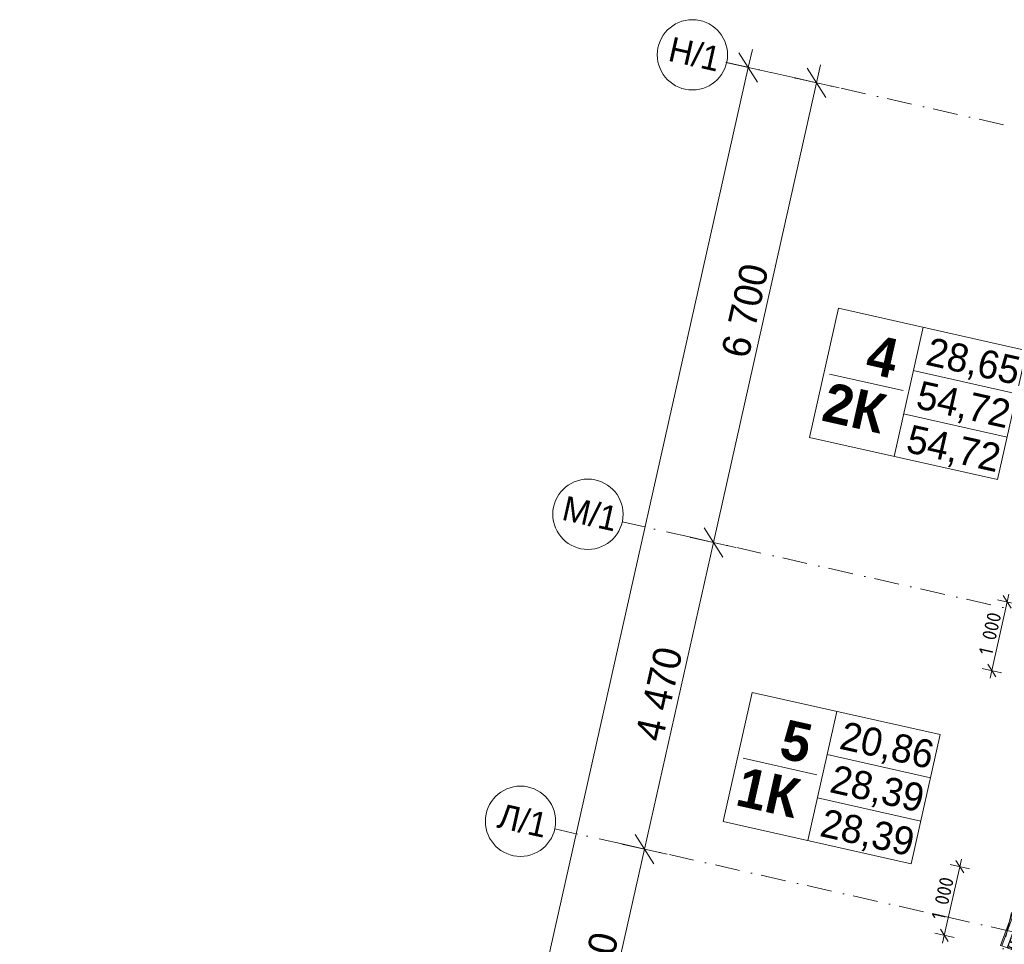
# Model space of a CAD drawing. Header units: millimetres. Extents: x -7213913 to -6999406, y 6129472 to 6470382.
# Tile 150 of 256: x -7213413 to -7199404, y 6192489 to 6205638. Entities that reach past the tile are written whole.
import ezdxf
from ezdxf.enums import TextEntityAlignment as Align

# ---------------------------------------------------------------- set-up
doc = ezdxf.new("R2010")
doc.units = ezdxf.units.MM
doc.header["$MEASUREMENT"] = 0
doc.linetypes.add('Штрихпунктирная', pattern=[670.277762, 352.777767, -176.388884, 0, -141.111112])
for name, color, linetype in [('S - квартира_маркер.АР', 7, 'Continuous'), ('АР-Стены_внешние_.АР', 7, 'Continuous'), ('АР-Чертеж-Оси_Осевые размеры.АР', 7, 'Continuous'), ('АР-Чертеж-Размеры.АР', 7, 'Continuous')]:
    doc.layers.add(name, color=color, linetype=linetype)
for name, color, linetype, lineweight in [('S - квартира_маркер.АР_Ном._пера__1', 7, 'Continuous', 0), ('АР-Стены_внешние_.АР_Ном._пера__1', 7, 'Continuous', 0), ('АР-Чертеж-Оси_Осевые размеры.АР_Ном._пера__1', 7, 'Continuous', 0), ('АР-Чертеж-Оси_Осевые размеры.АР_Ном._пера__120', 7, 'Continuous', 0), ('АР-Чертеж-Размеры.АР_Ном._пера__1', 7, 'Continuous', 0)]:
    doc.layers.add(name, color=color, linetype=linetype, lineweight=lineweight)
doc.styles.add('РЎР“Р•РќР•Р\xa0Р\x98Р\xa0_РЎРўР\x98Р›Р¬_3', font='GOST_Common.ttf')
doc.styles.add('РЎР“Р•РќР•Р\xa0Р\x98Р\xa0_РЎРўР\x98Р›Р¬_5', font='GOTHIC.TTF')
doc.styles.add('РЎР“Р•РќР•Р\xa0Р\x98Р\xa0_РЎРўР\x98Р›Р¬_6', font='GOTHICB.TTF')
doc.styles.add('РЎР“Р•РќР•Р\xa0Р\x98Р\xa0_РЎРўР\x98Р›Р¬_7', font='isocpeur.ttf')
doc.dimstyles.new('СГЕНЕРИР_СТИЛЬ__1', dxfattribs={"dimtxt": 400, "dimasz": 332.5, "dimexe": 0.18, "dimexo": 0.0625, "dimgap": 0, "dimtad": 1, "dimdec": 0, "dimzin": 0, "dimdsep": 46, "dimtxsty": 'РЎР“Р•РќР•Р\xa0Р\x98Р\xa0_РЎРўР\x98Р›Р¬_5', "dimblk": 'ARROWHEAD_6', "dimblk1": 'ARROWHEAD_6', "dimblk2": 'ARROWHEAD_6', "dimcen": 0.09, "dimse1": 1, "dimse2": 1, "dimclrd": 7, "dimclre": 7, "dimclrt": 7, "dimazin": 0, "dimtfac": 1, "dimtdec": 4, "dimtmove": 0, "dimatfit": 3, "dimfxl": 1, "dimtolj": 1, "dimtzin": 0, "dimarcsym": 0})
doc.dimstyles.new('СГЕНЕРИР_СТИЛЬ__2', dxfattribs={"dimtxt": 400, "dimasz": 332.5, "dimexe": 0.18, "dimexo": 0.0625, "dimgap": 0, "dimtad": 1, "dimdec": 0, "dimzin": 0, "dimdsep": 46, "dimtxsty": 'РЎР“Р•РќР•Р\xa0Р\x98Р\xa0_РЎРўР\x98Р›Р¬_5', "dimblk": 'ARROWHEAD_6', "dimblk1": 'ARROWHEAD_6', "dimblk2": 'ARROWHEAD_6', "dimcen": 0.09, "dimse1": 1, "dimse2": 1, "dimclrd": 7, "dimclre": 7, "dimclrt": 7, "dimazin": 0, "dimtfac": 1, "dimtdec": 4, "dimtmove": 2, "dimatfit": 3, "dimfxl": 1, "dimtolj": 1, "dimtzin": 0, "dimarcsym": 0})
doc.dimstyles.new('СГЕНЕРИР_СТИЛЬ__5', dxfattribs={"dimtxt": 200, "dimasz": 142.5, "dimexe": 0.18, "dimexo": 0.0625, "dimgap": 0, "dimtad": 1, "dimdec": 0, "dimzin": 0, "dimdsep": 46, "dimtxsty": 'РЎР“Р•РќР•Р\xa0Р\x98Р\xa0_РЎРўР\x98Р›Р¬_3', "dimblk": 'ARROWHEAD_6', "dimblk1": 'ARROWHEAD_6', "dimblk2": 'ARROWHEAD_6', "dimcen": 0.09, "dimse1": 1, "dimse2": 1, "dimclrd": 7, "dimclre": 7, "dimclrt": 7, "dimazin": 0, "dimtfac": 1, "dimtdec": 4, "dimtmove": 0, "dimatfit": 3, "dimfxl": 1, "dimtolj": 1, "dimtzin": 0, "dimarcsym": 0})

# ---------------------------------------------------------------- blocks, each defined once
blk = doc.blocks.new('labelLabPP_FlatE34FrameRed3d[100]_10', base_point=(-7203041, 6195491))
at = {"layer": 'S - квартира_маркер.АР_Ном._пера__1', "color": 7, "linetype": 'Continuous', "lineweight": 0}
for p, q in [((-7202992, 6196071), (-7203404, 6194236)), ((-7202992, 6196071), (-7200316, 6195471)), ((-7201788, 6195801), (-7202200, 6193966)), ((-7200316, 6195471), (-7200729, 6193635)), ((-7203120, 6195136), (-7202072, 6194901)), ((-7201926, 6195186), (-7200454, 6194856)), ((-7202064, 6194571), (-7200593, 6194241)), ((-7203404, 6194236), (-7200729, 6193635))]:
    blk.add_line(p, q, dxfattribs=at)
at = {"layer": 'S - квартира_маркер.АР_Ном._пера__1', "color": 7, "lineweight": 0}
for tag, height, style, p in [('TS_FLATNUMBER', 560, 'РЎР“Р•РќР•Р\xa0Р\x98Р\xa0_РЎРўР\x98Р›Р¬_6', (-7201958, 6195283)), ('TS_POSTFIXNUMROOMS', 560, 'РЎР“Р•РќР•Р\xa0Р\x98Р\xa0_РЎРўР\x98Р›Р¬_6', (-7202133, 6194509)), ('TS_LIVING_ROOM_AREA', 400, 'РЎР“Р•РќР•Р\xa0Р\x98Р\xa0_РЎРўР\x98Р›Р¬_5', (-7200418, 6195176)), ('TS_WITHOUTBALK', 400, 'РЎР“Р•РќР•Р\xa0Р\x98Р\xa0_РЎРўР\x98Р›Р¬_5', (-7200557, 6194558)), ('TS_ALLSQUARE', 400, 'РЎР“Р•РќР•Р\xa0Р\x98Р\xa0_РЎРўР\x98Р›Р¬_5', (-7200697, 6193934))]:
    blk.add_attdef(tag, text='', height=height, rotation=347.3417, dxfattribs=dict(at, style=style)).set_placement(p, align=Align.MIDDLE_RIGHT)
blk = doc.blocks.new('labelLabPP_FlatE34FrameRed3d[101]_10', base_point=(-7201814, 6200953))
at = {"layer": 'S - квартира_маркер.АР_Ном._пера__1', "color": 7, "linetype": 'Continuous', "lineweight": 0}
for p, q in [((-7201765, 6201534), (-7202178, 6199698)), ((-7201765, 6201534), (-7199090, 6200933)), ((-7200561, 6201263), (-7200973, 6199428)), ((-7199090, 6200933), (-7199502, 6199097)), ((-7201893, 6200598), (-7200845, 6200363)), ((-7200699, 6200648), (-7199228, 6200318)), ((-7200837, 6200033), (-7199366, 6199703)), ((-7202178, 6199698), (-7199502, 6199097))]:
    blk.add_line(p, q, dxfattribs=at)
at = {"layer": 'S - квартира_маркер.АР_Ном._пера__1', "color": 7, "lineweight": 0}
for tag, height, style, p in [('TS_FLATNUMBER', 560, 'РЎР“Р•РќР•Р\xa0Р\x98Р\xa0_РЎРўР\x98Р›Р¬_6', (-7200731, 6200759)), ('TS_POSTFIXNUMROOMS', 560, 'РЎР“Р•РќР•Р\xa0Р\x98Р\xa0_РЎРўР\x98Р›Р¬_6', (-7200907, 6199978)), ('TS_LIVING_ROOM_AREA', 400, 'РЎР“Р•РќР•Р\xa0Р\x98Р\xa0_РЎРўР\x98Р›Р¬_5', (-7199191, 6200638)), ('TS_WITHOUTBALK', 400, 'РЎР“Р•РќР•Р\xa0Р\x98Р\xa0_РЎРўР\x98Р›Р¬_5', (-7199330, 6200020)), ('TS_ALLSQUARE', 400, 'РЎР“Р•РќР•Р\xa0Р\x98Р\xa0_РЎРўР\x98Р›Р¬_5', (-7199470, 6199396))]:
    blk.add_attdef(tag, text='', height=height, rotation=347.3417, dxfattribs=dict(at, style=style)).set_placement(p, align=Align.MIDDLE_RIGHT)
blk = doc.blocks.new('*X698', base_point=(-6566190, 6562678))
at = {"layer": 'АР-Стены_внешние_.АР_Ном._пера__1', "color": 7, "linetype": 'Continuous', "lineweight": 0}
for p, q in [((-7199216, 6192827), (-7199217, 6192808)), ((-7199204, 6192843), (-7199216, 6192827)), ((-7199186, 6192850), (-7199204, 6192843)), ((-7199191, 6192894), (-7199192, 6192875)), ((-7199192, 6192875), (-7199183, 6192857)), ((-7199180, 6192909), (-7199191, 6192894)), ((-7199167, 6192847), (-7199186, 6192850)), ((-7199183, 6192857), (-7199167, 6192847)), ((-7199167, 6192847), (-7199147, 6192848)), ((-7199152, 6192834), (-7199167, 6192847)), ((-7199152, 6192834), (-7199133, 6192804)), ((-7199147, 6192848), (-7199113, 6192858)), ((-7199124, 6192896), (-7199108, 6192871)), ((-7199103, 6192859), (-7199113, 6192858)), ((-7199108, 6192871), (-7199101, 6192863)), ((-7199093, 6192858), (-7199103, 6192859)), ((-7199101, 6192863), (-7199093, 6192858)), ((-7199093, 6192858), (-7199084, 6192855)), ((-7199084, 6192854), (-7199093, 6192858)), ((-7199084, 6192855), (-7199074, 6192855)), ((-7199077, 6192848), (-7199084, 6192854)), ((-7199071, 6192840), (-7199077, 6192848)), ((-7199074, 6192855), (-7199064, 6192857)), ((-7199068, 6192830), (-7199071, 6192840)), ((-7199067, 6192820), (-7199068, 6192830)), ((-7199064, 6192857), (-7199056, 6192862)), ((-7199056, 6192862), (-7199049, 6192869)), ((-7199049, 6192869), (-7199044, 6192878)), ((-7199044, 6192878), (-7199044, 6192878)), ((-7199266, 6192694), (-7199267, 6192674)), ((-7199254, 6192709), (-7199266, 6192694)), ((-7199236, 6192717), (-7199254, 6192709)), ((-7199241, 6192760), (-7199242, 6192741)), ((-7199242, 6192741), (-7199233, 6192724)), ((-7199229, 6192776), (-7199241, 6192760)), ((-7199217, 6192713), (-7199236, 6192717)), ((-7199233, 6192724), (-7199217, 6192714)), ((-7199211, 6192783), (-7199229, 6192776)), ((-7199217, 6192808), (-7199208, 6192791)), ((-7199217, 6192714), (-7199197, 6192714)), ((-7199202, 6192700), (-7199217, 6192713)), ((-7199192, 6192780), (-7199211, 6192783)), ((-7199208, 6192791), (-7199192, 6192780)), ((-7199202, 6192700), (-7199183, 6192670)), ((-7199197, 6192714), (-7199163, 6192724)), ((-7199192, 6192780), (-7199172, 6192781)), ((-7199177, 6192767), (-7199192, 6192780)), ((-7199177, 6192767), (-7199158, 6192737)), ((-7199172, 6192781), (-7199138, 6192791)), ((-7199153, 6192725), (-7199163, 6192724)), ((-7199158, 6192737), (-7199151, 6192730)), ((-7199143, 6192724), (-7199153, 6192725)), ((-7199151, 6192730), (-7199143, 6192724)), ((-7199143, 6192724), (-7199134, 6192721)), ((-7199134, 6192720), (-7199143, 6192724)), ((-7199128, 6192792), (-7199138, 6192791)), ((-7199134, 6192721), (-7199124, 6192721)), ((-7199127, 6192714), (-7199134, 6192720)), ((-7199133, 6192804), (-7199126, 6192797)), ((-7199118, 6192791), (-7199128, 6192792)), ((-7199121, 6192706), (-7199127, 6192714)), ((-7199126, 6192797), (-7199118, 6192791)), ((-7199124, 6192721), (-7199114, 6192723)), ((-7199118, 6192696), (-7199121, 6192706)), ((-7199118, 6192791), (-7199109, 6192788)), ((-7199109, 6192787), (-7199118, 6192791)), ((-7199117, 6192687), (-7199118, 6192696)), ((-7199114, 6192723), (-7199106, 6192728)), ((-7199109, 6192788), (-7199099, 6192788)), ((-7199102, 6192781), (-7199109, 6192787)), ((-7199106, 6192728), (-7199099, 6192735)), ((-7199096, 6192773), (-7199102, 6192781)), ((-7199099, 6192788), (-7199089, 6192790)), ((-7199099, 6192735), (-7199094, 6192744)), ((-7199093, 6192763), (-7199096, 6192773)), ((-7199094, 6192744), (-7199092, 6192754)), ((-7199092, 6192754), (-7199093, 6192763)), ((-7199089, 6192790), (-7199081, 6192795)), ((-7199081, 6192795), (-7199074, 6192802)), ((-7199074, 6192802), (-7199069, 6192811)), ((-7199069, 6192811), (-7199067, 6192820)), ((-7199316, 6192560), (-7199317, 6192540)), ((-7199304, 6192575), (-7199316, 6192560)), ((-7199286, 6192583), (-7199304, 6192575)), ((-7199291, 6192627), (-7199292, 6192607)), ((-7199292, 6192607), (-7199283, 6192590)), ((-7199279, 6192642), (-7199291, 6192627)), ((-7199267, 6192579), (-7199286, 6192583)), ((-7199283, 6192590), (-7199267, 6192580)), ((-7199261, 6192650), (-7199279, 6192642)), ((-7199267, 6192674), (-7199258, 6192657)), ((-7199267, 6192580), (-7199247, 6192580)), ((-7199252, 6192567), (-7199267, 6192579)), ((-7199242, 6192646), (-7199261, 6192650)), ((-7199258, 6192657), (-7199242, 6192647)), ((-7199252, 6192567), (-7199233, 6192536)), ((-7199247, 6192580), (-7199213, 6192590)), ((-7199242, 6192647), (-7199222, 6192647)), ((-7199227, 6192633), (-7199242, 6192646)), ((-7199227, 6192633), (-7199208, 6192603)), ((-7199222, 6192647), (-7199188, 6192657)), ((-7199203, 6192591), (-7199213, 6192590)), ((-7199208, 6192603), (-7199201, 6192596)), ((-7199193, 6192590), (-7199203, 6192591)), ((-7199201, 6192596), (-7199193, 6192590)), ((-7199193, 6192590), (-7199184, 6192587)), ((-7199184, 6192586), (-7199193, 6192590)), ((-7199178, 6192658), (-7199188, 6192657)), ((-7199184, 6192587), (-7199174, 6192587)), ((-7199177, 6192580), (-7199184, 6192586)), ((-7199183, 6192670), (-7199176, 6192663)), ((-7199168, 6192657), (-7199178, 6192658)), ((-7199171, 6192572), (-7199177, 6192580)), ((-7199176, 6192663), (-7199168, 6192657)), ((-7199174, 6192587), (-7199164, 6192589)), ((-7199168, 6192563), (-7199171, 6192572)), ((-7199169, 6192543), (-7199167, 6192553)), ((-7199168, 6192657), (-7199159, 6192654)), ((-7199159, 6192653), (-7199168, 6192657)), ((-7199167, 6192553), (-7199168, 6192563)), ((-7199164, 6192589), (-7199156, 6192594)), ((-7199159, 6192654), (-7199149, 6192654)), ((-7199152, 6192647), (-7199159, 6192653)), ((-7199156, 6192594), (-7199149, 6192601)), ((-7199146, 6192639), (-7199152, 6192647)), ((-7199149, 6192654), (-7199139, 6192656)), ((-7199149, 6192601), (-7199144, 6192610)), ((-7199143, 6192630), (-7199146, 6192639)), ((-7199144, 6192610), (-7199142, 6192620)), ((-7199142, 6192620), (-7199143, 6192630)), ((-7199139, 6192656), (-7199131, 6192661)), ((-7199131, 6192661), (-7199124, 6192668)), ((-7199124, 6192668), (-7199119, 6192677)), ((-7199119, 6192677), (-7199117, 6192687)), ((-7199354, 6192442), (-7199359, 6192436)), ((-7199336, 6192449), (-7199354, 6192442)), ((-7199341, 6192493), (-7199342, 6192473)), ((-7199342, 6192473), (-7199333, 6192456)), ((-7199329, 6192509), (-7199341, 6192493)), ((-7199317, 6192446), (-7199336, 6192449)), ((-7199333, 6192456), (-7199317, 6192446)), ((-7199311, 6192516), (-7199329, 6192509)), ((-7199317, 6192540), (-7199308, 6192523)), ((-7199302, 6192433), (-7199317, 6192446)), ((-7199317, 6192446), (-7199297, 6192446)), ((-7199292, 6192513), (-7199311, 6192516)), ((-7199308, 6192523), (-7199292, 6192513)), ((-7199302, 6192433), (-7199287, 6192409)), ((-7199297, 6192446), (-7199263, 6192456)), ((-7199277, 6192500), (-7199292, 6192513)), ((-7199292, 6192513), (-7199272, 6192513)), ((-7199277, 6192500), (-7199258, 6192470)), ((-7199272, 6192513), (-7199238, 6192523)), ((-7199253, 6192458), (-7199263, 6192456)), ((-7199258, 6192470), (-7199251, 6192462)), ((-7199243, 6192456), (-7199253, 6192458)), ((-7199251, 6192462), (-7199243, 6192457)), ((-7199243, 6192457), (-7199234, 6192454)), ((-7199234, 6192452), (-7199243, 6192456)), ((-7199228, 6192524), (-7199238, 6192523)), ((-7199234, 6192454), (-7199224, 6192453)), ((-7199227, 6192446), (-7199234, 6192452)), ((-7199233, 6192536), (-7199226, 6192529)), ((-7199218, 6192523), (-7199228, 6192524)), ((-7199221, 6192438), (-7199227, 6192446)), ((-7199226, 6192529), (-7199218, 6192523)), ((-7199224, 6192453), (-7199214, 6192456)), ((-7199224, 6192401), (-7199219, 6192409)), ((-7199218, 6192429), (-7199221, 6192438)), ((-7199219, 6192409), (-7199217, 6192419)), ((-7199218, 6192523), (-7199209, 6192520)), ((-7199209, 6192519), (-7199218, 6192523)), ((-7199217, 6192419), (-7199218, 6192429)), ((-7199214, 6192456), (-7199206, 6192461)), ((-7199209, 6192520), (-7199199, 6192520)), ((-7199202, 6192513), (-7199209, 6192519)), ((-7199206, 6192461), (-7199199, 6192468)), ((-7199196, 6192505), (-7199202, 6192513)), ((-7199199, 6192520), (-7199189, 6192523)), ((-7199199, 6192468), (-7199194, 6192476)), ((-7199193, 6192496), (-7199196, 6192505)), ((-7199194, 6192476), (-7199192, 6192486)), ((-7199192, 6192486), (-7199193, 6192496)), ((-7199189, 6192523), (-7199181, 6192527)), ((-7199181, 6192527), (-7199174, 6192535)), ((-7199174, 6192535), (-7199169, 6192543)), ((-7199237, 6192390), (-7199231, 6192394)), ((-7199231, 6192394), (-7199224, 6192401))]:
    blk.add_line(p, q, dxfattribs=at)
blk = doc.blocks.new('Стена_330_10', base_point=(-7199040, 6192878))
at = {"layer": 'АР-Стены_внешние_.АР_Ном._пера__1', "color": 7, "linetype": 'Continuous', "lineweight": 0}
for p, q in [((-7199267, 6192928), (-7199440, 6192466)), ((-7199188, 6192911), (-7199365, 6192438))]:
    blk.add_line(p, q, dxfattribs=at)
at = {"layer": 'АР-Стены_внешние_.АР_Ном._пера__1', "color": 7, "linetype": 'Continuous', "lineweight": 0, "flags": 128}
for points in [[(-7199287, 6192933), (-7199459, 6192473)], [(-7199225, 6192385), (-7199040, 6192878)], [(-7199459, 6192473), (-7199440, 6192466)], [(-7199440, 6192466), (-7199365, 6192438)], [(-7199365, 6192438), (-7199225, 6192385)]]:
    blk.add_lwpolyline(points, dxfattribs=at)
at = {"layer": 'АР-Стены_внешние_.АР', "color": 7, "lineweight": 0}
blk.add_blockref('*X698', (-6566190, 6562678), dxfattribs=at)
blk = doc.blocks.new('Стандартный Маркер Сетки[177]_10', base_point=(-7196882, 6203729))
at = {"layer": 'АР-Чертеж-Оси_Осевые размеры.АР_Ном._пера__120', "color": 7, "linetype": 'Штрихпунктирная', "lineweight": 0}
blk.add_line((-7197101, 6202753), (-7211873, 6136981), dxfattribs=at)
at = {"layer": 'АР-Чертеж-Оси_Осевые размеры.АР_Ном._пера__120', "color": 7, "lineweight": 0, "style": 'РЎР“Р•РќР•Р\xa0Р\x98Р\xa0_РЎРўР\x98Р›Р¬_7'}
blk.add_attdef('AC_MarkerText_1', text='', height=350, rotation=347.3418, dxfattribs=at).set_placement((-7212163, 6135688), align=Align.TOP_CENTER)
blk = doc.blocks.new('*D878', base_point=(-6566190, 6562678))
at = {"layer": 'АР-Чертеж-Оси_Осевые размеры.АР_Ном._пера__1', "color": 7, "linetype": 'Continuous', "lineweight": 0, "transparency": 16777216}
for p, q in [((-7201943, 6204532), (-7202208, 6204950)), ((-7202018, 6204998), (-7202076, 6204741)), ((-7202076, 6204741), (-7203544, 6198204)), ((-7202396, 6204813), (-7201756, 6204669)), ((-7203411, 6197995), (-7203676, 6198413)), ((-7203544, 6198204), (-7204523, 6193843)), ((-7203864, 6198276), (-7203224, 6198132))]:
    blk.add_line(p, q, dxfattribs=at)
at = {"layer": 'АР-Чертеж-Оси_Осевые размеры.АР_Ном._пера__1', "color": 7, "lineweight": 0, "transparency": 16777216, "insert": (-7203042, 6200803), "char_height": 400, "attachment_point": 7, "rotation": 77.3418, "style": 'РЎР“Р•РќР•Р\xa0Р\x98Р\xa0_РЎРўР\x98Р›Р¬_5'}
blk.add_mtext('\\A1;{\\pql;\\fCentury Gothic|b0|i0|c204|p0;\\W1.000000;6\xa0700}', dxfattribs=at)
blk = doc.blocks.new('ARROWHEAD_6')
at = {"color": 0, "linetype": 'Continuous', "lineweight": 0}
for p, q in [((-0.5, -0.5), (0.5, 0.5)), ((0, 0), (-1, 0))]:
    blk.add_line(p, q, dxfattribs=at)
blk = doc.blocks.new('*D880', base_point=(-6566190, 6562678))
at = {"layer": 'АР-Чертеж-Оси_Осевые размеры.АР_Ном._пера__1', "color": 7, "linetype": 'Continuous', "lineweight": 0, "transparency": 16777216}
for p, q in [((-7203411, 6197995), (-7203676, 6198413)), ((-7203544, 6198204), (-7204523, 6193843)), ((-7203864, 6198276), (-7203224, 6198132)), ((-7204391, 6193634), (-7204656, 6194052)), ((-7204844, 6193915), (-7204203, 6193771))]:
    blk.add_line(p, q, dxfattribs=at)
at = {"layer": 'АР-Чертеж-Оси_Осевые размеры.АР_Ном._пера__1', "color": 7, "lineweight": 0, "transparency": 16777216, "insert": (-7204266, 6195353), "char_height": 400, "attachment_point": 7, "rotation": 77.3418, "style": 'РЎР“Р•РќР•Р\xa0Р\x98Р\xa0_РЎРўР\x98Р›Р¬_5'}
blk.add_mtext('\\A1;{\\pql;\\fCentury Gothic|b0|i0|c204|p0;\\W1.000000;4\xa0470}', dxfattribs=at)
blk = doc.blocks.new('*D881', base_point=(-6566190, 6562678))
at = {"layer": 'АР-Чертеж-Оси_Осевые размеры.АР_Ном._пера__1', "color": 7, "linetype": 'Continuous', "lineweight": 0, "transparency": 16777216}
for p, q in [((-7204391, 6193634), (-7204656, 6194052)), ((-7204523, 6193843), (-7205367, 6190087)), ((-7204844, 6193915), (-7204203, 6193771)), ((-7205235, 6189877), (-7205499, 6190296))]:
    blk.add_line(p, q, dxfattribs=at)
at = {"layer": 'АР-Чертеж-Оси_Осевые размеры.АР_Ном._пера__1', "color": 7, "lineweight": 0, "transparency": 16777216, "insert": (-7205178, 6191295), "char_height": 400, "attachment_point": 7, "rotation": 77.3418, "style": 'РЎР“Р•РќР•Р\xa0Р\x98Р\xa0_РЎРўР\x98Р›Р¬_5'}
blk.add_mtext('\\A1;{\\pql;\\fCentury Gothic|b0|i0|c204|p0;\\W1.000000;3\xa0850}', dxfattribs=at)
blk = doc.blocks.new('*D882', base_point=(-6566190, 6562678))
at = {"layer": 'АР-Чертеж-Оси_Осевые размеры.АР_Ном._пера__1', "color": 7, "linetype": 'Continuous', "lineweight": 0, "transparency": 16777216}
for p, q in [((-7204523, 6193843), (-7205367, 6190087)), ((-7205235, 6189877), (-7205499, 6190296)), ((-7205367, 6190087), (-7205913, 6187657)), ((-7205687, 6190158), (-7205047, 6190015)), ((-7205780, 6187448), (-7206045, 6187866))]:
    blk.add_line(p, q, dxfattribs=at)
at = {"layer": 'АР-Чертеж-Оси_Осевые размеры.АР_Ном._пера__1', "color": 7, "lineweight": 0, "transparency": 16777216, "insert": (-7205872, 6188202), "char_height": 400, "attachment_point": 7, "rotation": 77.3418, "style": 'РЎР“Р•РќР•Р\xa0Р\x98Р\xa0_РЎРўР\x98Р›Р¬_5'}
blk.add_mtext('\\A1;{\\pql;\\fCentury Gothic|b0|i0|c204|p0;\\W1.000000;2\xa0490}', dxfattribs=at)
blk = doc.blocks.new('*D890', base_point=(-6566190, 6562678))
at = {"layer": 'АР-Чертеж-Оси_Осевые размеры.АР_Ном._пера__1', "color": 7, "linetype": 'Continuous', "lineweight": 0, "transparency": 16777216}
for p, q in [((-7202915, 6204750), (-7203179, 6205169)), ((-7203047, 6204960), (-7202989, 6205216)), ((-7202727, 6204888), (-7203367, 6205031)), ((-7212636, 6162263), (-7203047, 6204960)), ((-7212769, 6162472), (-7212504, 6162054)), ((-7212316, 6162191), (-7212956, 6162335)), ((-7212694, 6162007), (-7212636, 6162263))]:
    blk.add_line(p, q, dxfattribs=at)
at = {"layer": 'АР-Чертеж-Оси_Осевые размеры.АР_Ном._пера__1', "color": 7, "lineweight": 0, "transparency": 16777216, "insert": (-7207709, 6184565), "char_height": 400, "attachment_point": 7, "rotation": 77.3418, "style": 'РЎР“Р•РќР•Р\xa0Р\x98Р\xa0_РЎРўР\x98Р›Р¬_5'}
blk.add_mtext('\\A1;{\\pql;\\fCentury Gothic|b0|i0|c204|p0;\\W1.000000;43\xa0760}', dxfattribs=at)
blk = doc.blocks.new('*D930', base_point=(-6566190, 6562678))
at = {"layer": 'АР-Чертеж-Размеры.АР_Ном._пера__1', "color": 7, "linetype": 'Continuous', "lineweight": 0, "transparency": 16777216}
for p, q in [((-7199982, 6193503), (-7200095, 6193682)), ((-7200014, 6193702), (-7200039, 6193592)), ((-7200039, 6193592), (-7200258, 6192616)), ((-7200176, 6193623), (-7199901, 6193561)), ((-7200314, 6192706), (-7200201, 6192527)), ((-7200395, 6192647), (-7200120, 6192586)), ((-7200258, 6192616), (-7200282, 6192507))]:
    blk.add_line(p, q, dxfattribs=at)
at = {"layer": 'АР-Чертеж-Размеры.АР_Ном._пера__1', "color": 7, "lineweight": 0, "transparency": 16777216, "insert": (-7200252, 6192823), "char_height": 200, "attachment_point": 7, "rotation": 77.3417, "style": 'РЎР“Р•РќР•Р\xa0Р\x98Р\xa0_РЎРўР\x98Р›Р¬_3'}
blk.add_mtext('\\A1;{\\pql;\\fGOST Common|b0|i0|c204|p0;\\W1.000000;1\xa0000}', dxfattribs=at)
blk = doc.blocks.new('*D931', base_point=(-6566190, 6562678))
at = {"layer": 'АР-Чертеж-Размеры.АР_Ном._пера__1', "color": 7, "linetype": 'Continuous', "lineweight": 0, "transparency": 16777216}
for p, q in [((-7199363, 6197357), (-7199338, 6197467)), ((-7199582, 6196381), (-7199363, 6197357)), ((-7199226, 6197327), (-7199500, 6197388)), ((-7199306, 6197268), (-7199420, 6197447)), ((-7199639, 6196471), (-7199525, 6196292)), ((-7199445, 6196350), (-7199719, 6196412)), ((-7199607, 6196272), (-7199582, 6196381))]:
    blk.add_line(p, q, dxfattribs=at)
at = {"layer": 'АР-Чертеж-Размеры.АР_Ном._пера__1', "color": 7, "lineweight": 0, "transparency": 16777216, "insert": (-7199577, 6196588), "char_height": 200, "attachment_point": 7, "rotation": 77.3417, "style": 'РЎР“Р•РќР•Р\xa0Р\x98Р\xa0_РЎРўР\x98Р›Р¬_3'}
blk.add_mtext('\\A1;{\\pql;\\fGOST Common|b0|i0|c204|p0;\\W1.000000;1\xa0000}', dxfattribs=at)
blk = doc.blocks.new('Стандартный Маркер Сетки[179]_10', base_point=(-7203354, 6205028))
at = {"layer": 'АР-Чертеж-Оси_Осевые размеры.АР_Ном._пера__120', "color": 7, "linetype": 'Штрихпунктирная', "lineweight": 0}
for q in [(-7203354, 6205028), (-7178259, 6199392)]:
    blk.add_line((-7202378, 6204809), q, dxfattribs=at)
at = {"layer": 'АР-Чертеж-Оси_Осевые размеры.АР_Ном._пера__120', "color": 7, "linetype": 'Continuous', "lineweight": 0}
blk.add_circle((-7203842, 6205138), 500, dxfattribs=at)
at = {"layer": 'АР-Чертеж-Оси_Осевые размеры.АР_Ном._пера__120', "color": 7, "linetype": 'Штрихпунктирная', "lineweight": 0}
blk.add_point((-7202378, 6204809), dxfattribs=at)
blk.add_point((-7202378, 6204809), dxfattribs=at)
at = {"layer": 'АР-Чертеж-Оси_Осевые размеры.АР_Ном._пера__120', "color": 7, "lineweight": 0, "style": 'РЎР“Р•РќР•Р\xa0Р\x98Р\xa0_РЎРўР\x98Р›Р¬_5'}
blk.add_attdef('AC_MarkerText_1', text='', height=350, rotation=347.3418, dxfattribs=at).set_placement((-7203772, 6205319), align=Align.TOP_CENTER)
blk = doc.blocks.new('Стандартный Маркер Сетки[180]_10', base_point=(-7204842, 6198496))
at = {"layer": 'АР-Чертеж-Оси_Осевые размеры.АР_Ном._пера__120', "color": 7, "linetype": 'Штрихпунктирная', "lineweight": 0}
for q in [(-7204842, 6198496), (-7179747, 6192860)]:
    blk.add_line((-7203866, 6198277), q, dxfattribs=at)
at = {"layer": 'АР-Чертеж-Оси_Осевые размеры.АР_Ном._пера__120', "color": 7, "linetype": 'Continuous', "lineweight": 0}
blk.add_circle((-7205329, 6198605), 500, dxfattribs=at)
at = {"layer": 'АР-Чертеж-Оси_Осевые размеры.АР_Ном._пера__120', "color": 7, "linetype": 'Штрихпунктирная', "lineweight": 0}
blk.add_point((-7203866, 6198277), dxfattribs=at)
blk.add_point((-7203866, 6198277), dxfattribs=at)
at = {"layer": 'АР-Чертеж-Оси_Осевые размеры.АР_Ном._пера__120', "color": 7, "lineweight": 0, "style": 'РЎР“Р•РќР•Р\xa0Р\x98Р\xa0_РЎРўР\x98Р›Р¬_5'}
blk.add_attdef('AC_MarkerText_1', text='', height=350, rotation=347.3418, dxfattribs=at).set_placement((-7205259, 6198786), align=Align.TOP_CENTER)
blk = doc.blocks.new('Стандартный Маркер Сетки[181]_10', base_point=(-7205800, 6194130))
at = {"layer": 'АР-Чертеж-Оси_Осевые размеры.АР_Ном._пера__120', "color": 7, "linetype": 'Штрихпунктирная', "lineweight": 0}
for q in [(-7205800, 6194130), (-7180726, 6188498), (-7204824, 6193911)]:
    blk.add_line((-7204824, 6193911), q, dxfattribs=at)
at = {"layer": 'АР-Чертеж-Оси_Осевые размеры.АР_Ном._пера__120', "color": 7, "linetype": 'Continuous', "lineweight": 0}
blk.add_circle((-7206288, 6194239), 500, dxfattribs=at)
at = {"layer": 'АР-Чертеж-Оси_Осевые размеры.АР_Ном._пера__120', "color": 7, "linetype": 'Штрихпунктирная', "lineweight": 0}
blk.add_point((-7204824, 6193911), dxfattribs=at)
at = {"layer": 'АР-Чертеж-Оси_Осевые размеры.АР_Ном._пера__120', "color": 7, "lineweight": 0, "style": 'РЎР“Р•РќР•Р\xa0Р\x98Р\xa0_РЎРўР\x98Р›Р¬_5'}
blk.add_attdef('AC_MarkerText_1', text='', height=350, rotation=347.3418, dxfattribs=at).set_placement((-7206218, 6194420), align=Align.TOP_CENTER)
blk = doc.blocks.new('Стандартный Маркер Сетки[200]_10', base_point=(-7203354, 6205028))
at = {"layer": 'АР-Чертеж-Оси_Осевые размеры.АР_Ном._пера__120', "color": 7, "linetype": 'Штрихпунктирная', "lineweight": 0}
for q in [(-7203354, 6205028), (-7178259, 6199392)]:
    blk.add_line((-7202378, 6204809), q, dxfattribs=at)
at = {"layer": 'АР-Чертеж-Оси_Осевые размеры.АР_Ном._пера__120', "color": 7, "linetype": 'Continuous', "lineweight": 0}
blk.add_circle((-7203842, 6205138), 500, dxfattribs=at)
at = {"layer": 'АР-Чертеж-Оси_Осевые размеры.АР_Ном._пера__120', "color": 7, "linetype": 'Штрихпунктирная', "lineweight": 0}
blk.add_point((-7202378, 6204809), dxfattribs=at)
blk.add_point((-7202378, 6204809), dxfattribs=at)
at = {"layer": 'АР-Чертеж-Оси_Осевые размеры.АР_Ном._пера__120', "color": 7, "lineweight": 0, "style": 'РЎР“Р•РќР•Р\xa0Р\x98Р\xa0_РЎРўР\x98Р›Р¬_5'}
blk.add_attdef('AC_MarkerText_1', text='', height=350, rotation=347.3418, dxfattribs=at).set_placement((-7203772, 6205319), align=Align.TOP_CENTER)
blk = doc.blocks.new('Стандартный Маркер Сетки[201]_10', base_point=(-7204842, 6198496))
at = {"layer": 'АР-Чертеж-Оси_Осевые размеры.АР_Ном._пера__120', "color": 7, "linetype": 'Штрихпунктирная', "lineweight": 0}
for q in [(-7204842, 6198496), (-7179747, 6192860)]:
    blk.add_line((-7203866, 6198277), q, dxfattribs=at)
at = {"layer": 'АР-Чертеж-Оси_Осевые размеры.АР_Ном._пера__120', "color": 7, "linetype": 'Continuous', "lineweight": 0}
blk.add_circle((-7205329, 6198605), 500, dxfattribs=at)
at = {"layer": 'АР-Чертеж-Оси_Осевые размеры.АР_Ном._пера__120', "color": 7, "linetype": 'Штрихпунктирная', "lineweight": 0}
blk.add_point((-7203866, 6198277), dxfattribs=at)
blk.add_point((-7203866, 6198277), dxfattribs=at)
at = {"layer": 'АР-Чертеж-Оси_Осевые размеры.АР_Ном._пера__120', "color": 7, "lineweight": 0, "style": 'РЎР“Р•РќР•Р\xa0Р\x98Р\xa0_РЎРўР\x98Р›Р¬_5'}
blk.add_attdef('AC_MarkerText_1', text='', height=350, rotation=347.3418, dxfattribs=at).set_placement((-7205259, 6198786), align=Align.TOP_CENTER)
blk = doc.blocks.new('Стандартный Маркер Сетки[202]_10', base_point=(-7205800, 6194130))
at = {"layer": 'АР-Чертеж-Оси_Осевые размеры.АР_Ном._пера__120', "color": 7, "linetype": 'Штрихпунктирная', "lineweight": 0}
for q in [(-7205800, 6194130), (-7180726, 6188498), (-7204824, 6193911)]:
    blk.add_line((-7204824, 6193911), q, dxfattribs=at)
at = {"layer": 'АР-Чертеж-Оси_Осевые размеры.АР_Ном._пера__120', "color": 7, "linetype": 'Continuous', "lineweight": 0}
blk.add_circle((-7206288, 6194239), 500, dxfattribs=at)
at = {"layer": 'АР-Чертеж-Оси_Осевые размеры.АР_Ном._пера__120', "color": 7, "linetype": 'Штрихпунктирная', "lineweight": 0}
blk.add_point((-7204824, 6193911), dxfattribs=at)
at = {"layer": 'АР-Чертеж-Оси_Осевые размеры.АР_Ном._пера__120', "color": 7, "lineweight": 0, "style": 'РЎР“Р•РќР•Р\xa0Р\x98Р\xa0_РЎРўР\x98Р›Р¬_5'}
blk.add_attdef('AC_MarkerText_1', text='', height=350, rotation=347.3418, dxfattribs=at).set_placement((-7206218, 6194420), align=Align.TOP_CENTER)

msp = doc.modelspace()

# ---------------------------------------------------------------- block references
at = {"layer": 'S - квартира_маркер.АР', "color": 104, "linetype": 'Continuous', "lineweight": 15, "true_color": 0x029e21}
for name, p, values in [('labelLabPP_FlatE34FrameRed3d[101]_10', (-7201813.7, 6200953.1), {'TS_POSTFIXNUMROOMS': '2К ', 'TS_FLATNUMBER': ' 4 ', 'TS_LIVING_ROOM_AREA': '28,65', 'TS_WITHOUTBALK': '54,72', 'TS_ALLSQUARE': '54,72'}), ('labelLabPP_FlatE34FrameRed3d[100]_10', (-7203040.5, 6195491), {'TS_POSTFIXNUMROOMS': '1К ', 'TS_FLATNUMBER': ' 5 ', 'TS_LIVING_ROOM_AREA': '20,86', 'TS_WITHOUTBALK': '28,39', 'TS_ALLSQUARE': '28,39'})]:
    msp.add_blockref(name, p, dxfattribs=at).add_auto_attribs(values)
at = {"layer": 'АР-Стены_внешние_.АР', "color": 7, "lineweight": 0}
msp.add_blockref('Стена_330_10', (-7199040.5, 6192877.6), dxfattribs=at)
at = {"layer": 'АР-Чертеж-Оси_Осевые размеры.АР', "color": 8, "linetype": 'Continuous', "lineweight": 15}
for name, p, values in [('Стандартный Маркер Сетки[179]_10', (-7203353.8, 6205028.5), {'AC_MarkerText_1': 'Н/1'}), ('Стандартный Маркер Сетки[200]_10', (-7203353.8, 6205028.5), {'AC_MarkerText_1': 'Н/1'}), ('Стандартный Маркер Сетки[180]_10', (-7204841.5, 6198495.8), {'AC_MarkerText_1': 'М/1'}), ('Стандартный Маркер Сетки[201]_10', (-7204841.5, 6198495.8), {'AC_MarkerText_1': 'М/1'}), ('Стандартный Маркер Сетки[181]_10', (-7205799.7, 6194129.6), {'AC_MarkerText_1': 'Л/1'}), ('Стандартный Маркер Сетки[202]_10', (-7205799.7, 6194129.6), {'AC_MarkerText_1': 'Л/1'})]:
    msp.add_blockref(name, p, dxfattribs=at).add_auto_attribs(values)
msp.add_blockref('Стандартный Маркер Сетки[177]_10', (-7196881.6, 6203728.6), dxfattribs=at)

# ---------------------------------------------------------------- dimensions: what is measured, and where the dimension line sits
at = {"layer": 'АР-Чертеж-Оси_Осевые размеры.АР', "color": 7, "linetype": 'Continuous', "lineweight": 0}
for base, p1, p2, angle, dimstyle, picture, middle in [((-7203046.9, 6204959.5), (-7213412.7, 6162437.5), (-7203841.7, 6205138), 77.34176, 'СГЕНЕРИР_СТИЛЬ__2', '*D890', (-7207720.9, 6185426.5)), ((-7203543.9, 6198204.4), (-7203841.7, 6205138), (-7205329.4, 6198605.4), 257.34176, 'СГЕНЕРИР_СТИЛЬ__1', '*D878', (-7203087.1, 6201515.9)), ((-7204523.4, 6193843), (-7205329.4, 6198605.4), (-7206287.5, 6194239.2), 257.34176, 'СГЕНЕРИР_СТИЛЬ__1', '*D880', (-7204310.9, 6196066.7)), ((-7205367.1, 6190086.5), (-7206287.5, 6194239.2), (-7207159.8, 6190489.2), 257.34176, 'СГЕНЕРИР_СТИЛЬ__1', '*D881', (-7205222.5, 6192007.8)), ((-7205912.7, 6187657.1), (-7207159.8, 6190489.2), (-7207678.7, 6188053.7), 257.34176, 'СГЕНЕРИР_СТИЛЬ__1', '*D882', (-7205917.2, 6188914.9))]:
    dim = msp.add_linear_dim(base=base, p1=p1, p2=p2, angle=angle, dimstyle=dimstyle, dxfattribs=at)
    dim.commit()
    dim.dimension.update_dxf_attribs({"geometry": picture, "text_midpoint": middle, "dimtype": 160, "text_rotation": 77.34176})
at = {"layer": 'АР-Чертеж-Размеры.АР', "color": 7, "linetype": 'Continuous', "lineweight": 0}
for base, p1, p2, angle, picture, middle in [((-7199362.9, 6197357.4), (-7199582.1, 6196381.3), (-7199362.9, 6197357.4), 77.34172, '*D931', (-7199599.2, 6196944.3)), ((-7200257.6, 6192616.5), (-7200038.6, 6193592.2), (-7200256.9, 6192616.3), 257.34172, '*D930', (-7200274.7, 6193179.2))]:
    dim = msp.add_linear_dim(base=base, p1=p1, p2=p2, angle=angle, dimstyle='СГЕНЕРИР_СТИЛЬ__5', dxfattribs=at)
    dim.commit()
    dim.dimension.update_dxf_attribs({"geometry": picture, "text_midpoint": middle, "dimtype": 160, "text_rotation": 77.34172})

doc.saveas('drawing.dxf')
